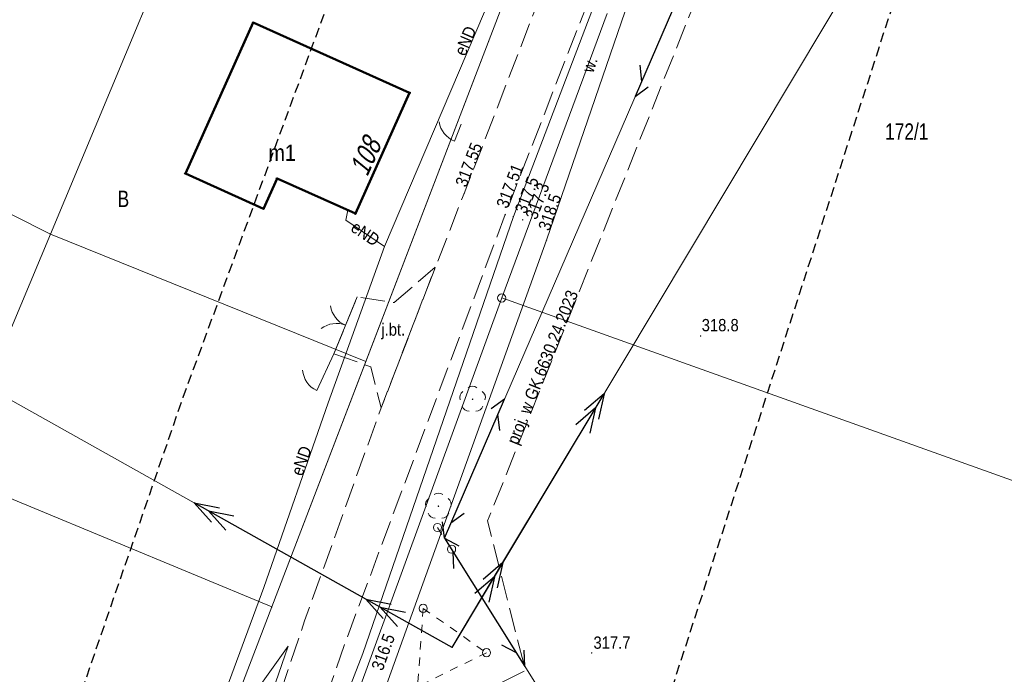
# Model space of a CAD drawing. Header units: metres. Extents: x 7423100 to 7429434, y 5527887 to 5533362.
# Tile 36 of 43: x 7427328 to 7427388, y 5531765 to 5531805. Entities that reach past the tile are written whole.
import ezdxf
from ezdxf.enums import TextEntityAlignment as Align

# ---------------------------------------------------------------- set-up
doc = ezdxf.new("R2010")
doc.units = ezdxf.units.M
doc.header["$MEASUREMENT"] = 0
for name, pattern in [('1.5_0.5', [2, 1.5, -0.5]), ('2', [0.9, 0.6, -0.3]), ('219-500', [0]), ('otob_500', [0]), ('otof_500', [0]), ('suep_sn_500', [0]), ('supp_500', [1, 0.5, -0.5]), ('sutp_500', [0])]:
    doc.linetypes.add(name, pattern=pattern)
doc.layers.get('0').update_dxf_attribs({"color": 2, "linetype": 'CONTINUOUS', "lineweight": 5})
for name, color, linetype in [('202-punkt graniczny', 7, 'CONTINUOUS'), ('203-punkt graniczny', 7, 'CONTINUOUS'), ('210-oznaczenie konturu użytku gruntowego', 7, 'CONTINUOUS'), ('211-numer działki ewidencyjnej', 7, 'CONTINUOUS'), ('217-kontur klasyfikacyjny', 7, 'CONTINUOUS'), ('218-kontur użytku gruntowego', 7, 'CONTINUOUS'), ('219-działka ewidencyjna', 7, 'CONTINUOUS'), ('238-Punkt adresowy budynku', 7, 'CONTINUOUS'), ('312-budynek ewidencyjny', 7, 'CONTINUOUS'), ('312-oznaczenie budynku ewidencyjnego-Atr117', 7, 'CONTINUOUS'), ('brama', 7, 'CONTINUOUS'), ('drzewo liściaste', 7, 'CONTINUOUS'), ('furtka', 7, 'CONTINUOUS'), ('jezdnia', 7, 'CONTINUOUS'), ('jezdnia-Atr17', 7, 'CONTINUOUS'), ('pikieta naturalna', 7, 'CONTINUOUS'), ('pikieta naturalna-Atr2', 7, 'CONTINUOUS'), ('pikieta sztuczna', 7, 'CONTINUOUS'), ('pikieta sztuczna-Atr2', 7, 'CONTINUOUS'), ('przewód elektroenergetyczny podziemny', 7, 'CONTINUOUS'), ('przewód elektroenergetyczny podziemny-Atr1', 7, 'CONTINUOUS'), ('przewód elektroenergetyczny średniego napięcia', 7, 'CONTINUOUS'), ('przewód telekomunikacyjny napowietrzny', 7, 'CONTINUOUS'), ('przewód wodociągowy - ob. projektowany', 7, 'CONTINUOUS'), ('przewód wodociągowy - ob. projektowany-Atr1', 7, 'CONTINUOUS'), ('Punkt budynku', 7, 'CONTINUOUS'), ('rów przydrożny (poligon)', 7, 'CONTINUOUS'), ('rów przydrożny (poligon)-Atr17', 7, 'CONTINUOUS'), ('słup przewodów napowietrznych', 7, 'CONTINUOUS'), ('Zakres', 7, 'CONTINUOUS')]:
    doc.layers.add(name, color=color, linetype=linetype)
doc.styles.get("Standard").update_dxf_attribs({"font": 'Working1250.shx', "width": 0.75})

# ---------------------------------------------------------------- blocks, each defined once
blk = doc.blocks.new('PUNKTBUD')
at = {"color": 0}
blk.add_circle((0, 0), 0.045, dxfattribs=at)
blk = doc.blocks.new('203')
at = {"linetype": 'Continuous', "lineweight": 0}
h = blk.add_hatch(color=0, dxfattribs=at)
edge = h.paths.add_edge_path()
edge.add_arc((0, 0), 0.045, 0, 360)
blk = doc.blocks.new('202')
at = {"color": 0, "linetype": 'Continuous', "lineweight": 0}
blk.add_circle((0, 0), 0.25, dxfattribs=at)
blk = doc.blocks.new('SM05')
at = {"color": 0, "linetype": 'Continuous', "lineweight": 13}
blk.add_circle((0, 0), 0.25, dxfattribs=at)
blk = doc.blocks.new('OP021')
at = {"linetype": 'Continuous', "lineweight": 13}
h = blk.add_hatch(color=0, dxfattribs=at)
edge = h.paths.add_edge_path()
edge.add_arc((0, 0), 0.05, 0, 360)
at = {"color": 0, "linetype": 'Continuous', "lineweight": 13}
for centre, start, end in [((0, 0.4), 49.272, 130.728), ((-0.38, 0.124), 121.308, 202.548), ((0.38, 0.124), 337.452, 58.692), ((-0.235, -0.324), 193.221, 274.871), ((0.235, -0.324), 265.129, 346.779)]:
    blk.add_arc(centre, 0.4, start, end, dxfattribs=at)
blk = doc.blocks.new('OK04')
at = {"color": 0, "linetype": 'Continuous', "lineweight": 0}
blk.add_arc((1.5, 0.001), 1.5, 120, 180, dxfattribs=at)
blk = doc.blocks.new('PW01')
at = {"linetype": 'Continuous', "lineweight": 13}
h = blk.add_hatch(color=0, dxfattribs=at)
edge = h.paths.add_edge_path()
edge.add_arc((0, 0), 0.045, 0, 360)
blk = doc.blocks.new('SUEP2')
at = {"color": 0, "linetype": 'Continuous'}
for p, q in [((0, 0), (6.027, 0)), ((5.027, 0), (3.527, 0.5)), ((5.027, 0), (3.527, -0.5)), ((6.027, 0), (4.527, 0.5)), ((6.027, 0), (4.527, -0.5)), ((6.027, 0), (18.027, 0)), ((17.027, 0), (15.527, 0.5)), ((17.027, 0), (15.527, -0.5)), ((18.027, 0), (16.527, 0.5)), ((18.027, 0), (16.527, -0.5))]:
    blk.add_line(p, q, dxfattribs=at)
blk = doc.blocks.new('OK02')
at = {"color": 0, "linetype": 'Continuous', "lineweight": 0}
for centre, start, end in [((-1.5, 0), 0, 60), ((1.5, 0), 120, 180)]:
    blk.add_arc(centre, 1.5, start, end, dxfattribs=at)
blk = doc.blocks.new('SUTP')
at = {"color": 0, "linetype": 'Continuous'}
for p, q in [((0, 0), (0.866, 0.5)), ((0, 0), (9.232, 0)), ((1.866, -0.5), (1, 0)), ((7.366, -0.5), (8.232, 0)), ((9.232, 0), (8.366, 0.5))]:
    blk.add_line(p, q, dxfattribs=at)

msp = doc.modelspace()

# ---------------------------------------------------------------- linework, layer by layer
at = {"layer": '217-kontur klasyfikacyjny', "color": 92, "linetype": 'Continuous', "lineweight": 18, "flags": 128}
for points in [[(7427363.88, 5531805.04), (7427357.45, 5531787.7)], [(7427329.93, 5531791.59), (7427315.66, 5531798.77)], [(7427323.83, 5531777), (7427329.93, 5531791.59)], [(7427329.93, 5531791.59), (7427323.83, 5531777)], [(7427349.16, 5531783.82), (7427329.93, 5531791.59)], [(7427357.45, 5531787.7), (7427344.72, 5531752.75)], [(7427343.43, 5531768.87), (7427349.16, 5531783.82)], [(7427328.92, 5531731), (7427343.43, 5531768.87)]]:
    msp.add_lwpolyline(points, dxfattribs=at)
at = {"layer": '218-kontur użytku gruntowego', "color": 3, "linetype": 'Continuous', "lineweight": 18, "flags": 128}
for points in [[(7427340.94, 5531817.93), (7427329.93, 5531791.59)], [(7427349.16, 5531783.82), (7427357.93, 5531806.69)], [(7427357.93, 5531806.69), (7427349.16, 5531783.82)], [(7427357.45, 5531787.7), (7427363.88, 5531805.04)], [(7427363.88, 5531805.04), (7427357.45, 5531787.7)], [(7427329.93, 5531791.59), (7427315.66, 5531798.77)], [(7427329.93, 5531791.59), (7427323.83, 5531777)], [(7427323.83, 5531777), (7427329.93, 5531791.59)], [(7427329.93, 5531791.59), (7427349.16, 5531783.82)], [(7427349.16, 5531783.82), (7427329.93, 5531791.59)], [(7427344.72, 5531752.75), (7427357.45, 5531787.7)], [(7427357.45, 5531787.7), (7427344.72, 5531752.75)], [(7427343.43, 5531768.87), (7427349.16, 5531783.82)], [(7427349.16, 5531783.82), (7427343.43, 5531768.87)], [(7427328.92, 5531731), (7427343.43, 5531768.87)], [(7427343.43, 5531768.87), (7427328.92, 5531731)]]:
    msp.add_lwpolyline(points, dxfattribs=at)
at = {"layer": '219-działka ewidencyjna', "color": 7, "linetype": '219-500', "lineweight": 18, "flags": 128}
for points in [[(7427340.94, 5531817.93), (7427329.93, 5531791.59)], [(7427343.43, 5531768.87), (7427357.93, 5531806.69)], [(7427357.45, 5531787.7), (7427363.88, 5531805.04)], [(7427329.93, 5531791.59), (7427323.83, 5531777)], [(7427344.72, 5531752.75), (7427357.45, 5531787.7)], [(7427357.45, 5531787.7), (7427396.02, 5531773.91)], [(7427323.83, 5531777), (7427343.43, 5531768.87)], [(7427328.92, 5531731), (7427343.43, 5531768.87)]]:
    msp.add_lwpolyline(points, dxfattribs=at)
at = {"layer": '312-budynek ewidencyjny', "color": 7, "linetype": 'Continuous', "lineweight": 50, "flags": 128}
for points in [[(7427338.16, 5531795.28), (7427342.3, 5531804.48)], [(7427342.3, 5531804.48), (7427351.83, 5531800.2)], [(7427351.83, 5531800.2), (7427348.53, 5531792.84)], [(7427342.92, 5531793.14), (7427338.16, 5531795.28)], [(7427343.75, 5531794.98), (7427342.92, 5531793.14)], [(7427348.53, 5531792.84), (7427343.75, 5531794.98)]]:
    msp.add_lwpolyline(points, dxfattribs=at)
at = {"layer": 'brama', "color": 7, "linetype": 'otob_500', "lineweight": 18, "flags": 128}
msp.add_lwpolyline([(7427347.22, 5531784.3), (7427348.64, 5531787.77)], dxfattribs=at)
at = {"layer": 'furtka', "color": 7, "linetype": 'otof_500', "lineweight": 18, "flags": 128}
for points in [[(7427354.57, 5531797.26), (7427354.97, 5531798.29)], [(7427346.17, 5531782.06), (7427347.22, 5531784.3)]]:
    msp.add_lwpolyline(points, dxfattribs=at)
at = {"layer": 'jezdnia', "color": 7, "linetype": '1.5_0.5', "lineweight": 18, "flags": 128}
for points in [[(7427308.46, 5531660.6), (7427305.81, 5531657.73), (7427302.93, 5531656.31), (7427299.71, 5531655.52), (7427296.34, 5531655.69), (7427293.05, 5531656.35), (7427290.31, 5531657.56), (7427287.69, 5531658.96), (7427284, 5531661.29), (7427279.96, 5531664.33), (7427269.3, 5531673.32), (7427265.41, 5531676.44), (7427260.71, 5531679.7), (7427255.07, 5531681.64), (7427251.2, 5531682.23), (7427249.64, 5531682.09), (7427244.51, 5531681.38), (7427239.63, 5531679.94), (7427233.86, 5531677.38), (7427228.53, 5531674.32), (7427221.66, 5531668.88), (7427217.2, 5531665.35), (7427212.13, 5531659.94), (7427209.28, 5531655.52), (7427206.34, 5531649.12), (7427205.61, 5531647.19), (7427204.61, 5531643.99), (7427204.52, 5531643.2), (7427203.06, 5531635.76), (7427200.8, 5531624.91), (7427199.89, 5531621.07), (7427198.94, 5531617.57), (7427197.98, 5531613.93), (7427196.92, 5531610.17), (7427195.99, 5531607.16), (7427194.93, 5531603.97), (7427194.44, 5531602.83), (7427194.18, 5531602.09), (7427192.76, 5531598.41), (7427187.78, 5531586.91), (7427187.44, 5531586.39), (7427185.94, 5531582.9), (7427180.49, 5531571.11), (7427172.64, 5531553.48), (7427162.39, 5531533.03), (7427157.36, 5531524.38), (7427152.88, 5531516.83), (7427150.15, 5531512.08), (7427147.32, 5531507.03), (7427145.14, 5531502.96), (7427142.63, 5531497.97), (7427140.66, 5531494.08), (7427136.49, 5531485.27), (7427134.2, 5531480.75), (7427130.56, 5531481.5), (7427128.14, 5531481.2), (7427126, 5531476.17), (7427127.51, 5531474.28), (7427128.64, 5531473.55), (7427129.42, 5531472.77), (7427129.92, 5531472.07), (7427130.14, 5531471.38), (7427127.97, 5531466.05), (7427126.21, 5531461.6), (7427124.05, 5531456.42), (7427121.96, 5531451.3), (7427119.93, 5531446.59), (7427115.33, 5531435.8), (7427113.28, 5531431.28), (7427110.58, 5531425.67), (7427108.37, 5531421.14), (7427107.45, 5531419.5), (7427105.8, 5531416.31), (7427103.7, 5531412.43), (7427101.5, 5531408.62), (7427097.66, 5531401.8), (7427096.13, 5531398.9), (7427094.93, 5531396.6), (7427092.97, 5531392.54), (7427089.43, 5531384.88), (7427084.23, 5531373.43), (7427076.28, 5531355.82), (7427070.21, 5531343.5), (7427069.04, 5531341.47), (7427067.17, 5531339.72), (7427063.14, 5531338.16), (7427057.49, 5531338.47), (7427053.68, 5531340.22), (7427048.22, 5531342.47), (7427036.6, 5531348.35), (7427028.49, 5531352.44), (7427025.25, 5531353.92), (7427020.75, 5531355.96), (7427017.88, 5531357.17), (7427015.72, 5531358.1), (7427013.84, 5531358.88), (7427007.22, 5531361.47), (7427001.57, 5531363.55), (7427000.1, 5531364.08), (7426991.21, 5531366.79), (7426984.05, 5531369.03), (7426983, 5531369.38), (7426978.59, 5531371.18), (7426978.01, 5531371.36), (7426976.18, 5531372.48), (7426975.47, 5531372.88), (7426974.41, 5531373.7), (7426972.59, 5531375.63), (7426971.24, 5531378.66), (7426971.39, 5531383.67), (7426972.46, 5531388.05), (7426968.16, 5531383.93), (7426964.82, 5531381.84), (7426962.06, 5531380.9), (7426965.41, 5531378.95), (7426967.9, 5531376.19), (7426968.43, 5531375.45), (7426971.95, 5531371.57), (7426972.57, 5531370.82), (7426973.78, 5531370.41), (7426975.16, 5531369.51), (7426976.86, 5531368.75), (7426979.57, 5531367.58), (7426981.78, 5531366.8), (7426983.19, 5531366.27), (7426988.05, 5531364.76), (7426993.22, 5531362.92), (7426994.19, 5531362.95), (7426996.24, 5531362.29), (7426999.27, 5531361.38), (7427008.56, 5531357.95), (7427014.54, 5531355.6), (7427016.75, 5531354.75), (7427017.66, 5531354.48), (7427024.16, 5531351.44), (7427027.29, 5531349.82), (7427047.27, 5531339.81), (7427052.42, 5531337.41), (7427059.33, 5531334.09), (7427060.78, 5531332.65), (7427066.98, 5531332.41), (7427067.36, 5531334.25), (7427068.54, 5531336.29), (7427070.85, 5531339.16), (7427072.56, 5531341.83), (7427078.96, 5531354.77), (7427080.17, 5531357.72), (7427083.88, 5531365.68), (7427084.83, 5531365.65), (7427085.49, 5531367.25), (7427084.74, 5531367.59), (7427086.78, 5531372.46), (7427091.58, 5531382.95), (7427096.17, 5531392.82), (7427097.61, 5531395.73), (7427098.93, 5531398.28), (7427101.04, 5531402.2), (7427103.16, 5531405.83), (7427104.96, 5531409.1), (7427107.84, 5531414.34), (7427110.24, 5531418.77), (7427112.27, 5531422.76), (7427114.22, 5531426.9), (7427115.87, 5531430.34), (7427118.9, 5531436.92), (7427122.23, 5531444.66), (7427123.9, 5531448.81), (7427126.06, 5531454.05), (7427128.34, 5531459.68), (7427131.51, 5531467.17), (7427134.72, 5531474.84), (7427137.6, 5531481.44), (7427140.37, 5531487.35), (7427143.24, 5531493.32), (7427145.27, 5531497.19), (7427147.92, 5531502.21), (7427151.38, 5531508.48), (7427154.9, 5531514.85), (7427160.26, 5531524), (7427164.47, 5531531.2), (7427175.14, 5531552.44), (7427183.24, 5531570.25), (7427190.06, 5531585.05), (7427192.19, 5531589.83), (7427195.24, 5531597.15), (7427196.6, 5531600.35), (7427197.49, 5531602.72), (7427198.5, 5531605.8), (7427200.52, 5531612.4), (7427201.66, 5531616.49), (7427202.47, 5531619.63), (7427203.46, 5531623.87), (7427204.96, 5531630.81), (7427205.59, 5531634.15), (7427206.39, 5531638.2), (7427207.14, 5531641.77), (7427207.73, 5531644.09), (7427209.75, 5531649.89), (7427212.14, 5531655), (7427215.28, 5531659.5), (7427219.51, 5531663.85), (7427223.35, 5531667.16), (7427226.58, 5531669.64), (7427230.9, 5531672.83), (7427235.96, 5531675.6), (7427241.95, 5531677.81), (7427246.95, 5531679.04), (7427250.9, 5531679.41), (7427254.02, 5531679.12), (7427257.74, 5531678.05), (7427261.75, 5531675.74), (7427268.82, 5531670.12), (7427275.34, 5531664.55), (7427280.67, 5531660.15), (7427286.16, 5531656.53), (7427291.7, 5531653.7), (7427297.22, 5531652.08), (7427301.86, 5531651.95), (7427307.18, 5531653.28), (7427310.17, 5531656.96), (7427311.78, 5531661.05), (7427314.19, 5531667.2), (7427322.25, 5531690.19), (7427336.63, 5531732.23), (7427342.29, 5531749.99), (7427344.96, 5531758.25), (7427347.88, 5531766.63), (7427357.66, 5531792.78), (7427362.71, 5531805.75), (7427359.73, 5531805.92), (7427355.16, 5531794.07), (7427353.4, 5531789.57), (7427350.1, 5531781.01), (7427345.43, 5531768.03), (7427339.13, 5531749.25), (7427332.38, 5531728.45), (7427328.43, 5531716.76), (7427319.66, 5531691.02), (7427311.45, 5531667.98)], [(7427347.22, 5531784.3), (7427349.46, 5531783.51), (7427350.1, 5531781.01), (7427353.4, 5531789.57), (7427350.89, 5531787.42), (7427348.64, 5531787.77)]]:
    msp.add_lwpolyline(points, close=True, dxfattribs=at)
at = {"layer": 'przewód elektroenergetyczny podziemny', "color": 1, "linetype": 'Continuous', "lineweight": 18, "flags": 128}
for points in [[(7427350.31, 5531790.84), (7427358.38, 5531809.83)], [(7427350.31, 5531790.84), (7427347.94, 5531792.44), (7427348.07, 5531793.05)], [(7427342.94, 5531770.06), (7427346.86, 5531781.3), (7427350.31, 5531790.84)], [(7427342.94, 5531770.06), (7427337.51, 5531755.36), (7427333.7, 5531743.54), (7427328.82, 5531729.71)]]:
    msp.add_lwpolyline(points, dxfattribs=at)
at = {"layer": 'przewód elektroenergetyczny średniego napięcia', "color": 1, "linetype": 'suep_sn_500', "lineweight": 18, "flags": 128}
for points in [[(7427354.42, 5531766.4), (7427387.56, 5531821.71)], [(7427354.42, 5531766.4), (7427299.31, 5531797.27)]]:
    msp.add_lwpolyline(points, dxfattribs=at)
at = {"layer": 'przewód telekomunikacyjny napowietrzny', "color": 30, "linetype": 'sutp_500', "lineweight": 18, "flags": 128}
for points in [[(7427353.95, 5531773.06), (7427369.24, 5531808.45)], [(7427380.75, 5531730.39), (7427353.95, 5531773.06)]]:
    msp.add_lwpolyline(points, dxfattribs=at)
at = {"layer": 'przewód wodociągowy - ob. projektowany', "color": 5, "linetype": '1.5_0.5', "lineweight": 18, "flags": 128}
msp.add_lwpolyline([(7427405.13, 5531862.3), (7427381.63, 5531838.45), (7427370.16, 5531808.07), (7427356.59, 5531774.11), (7427358.89, 5531765), (7427351.72, 5531761.4), (7427346.98, 5531743.93), (7427345.76, 5531731.58), (7427342.2, 5531726.3), (7427323.16, 5531670.11), (7427316.27, 5531649.19), (7427295.95, 5531651.19), (7427292.69, 5531652.2), (7427284.03, 5531656.48), (7427272.35, 5531666.12), (7427264.3, 5531672.86), (7427265.94, 5531676.8), (7427262.46, 5531679.38), (7427258.15, 5531681.51), (7427251.83, 5531683.51), (7427241.41, 5531682.76), (7427233.52, 5531678.48), (7427228.53, 5531674.32), (7427217.34, 5531665.48), (7427210.27, 5531659.12), (7427203.9, 5531661.89)], dxfattribs=at)
at = {"layer": 'rów przydrożny (poligon)', "color": 7, "linetype": 'Continuous', "lineweight": 18, "flags": 128}
for points in [[(7427337.46, 5531731.9), (7427338.72, 5531731.52), (7427344.77, 5531731.57), (7427344.58, 5531737.68), (7427346.6, 5531751.63), (7427349.5, 5531761.59), (7427360.18, 5531791.22), (7427364.97, 5531805.18), (7427370.39, 5531818.79), (7427377.37, 5531836.24), (7427385.46, 5531852.61), (7427385.25, 5531853.39), (7427383.57, 5531853.86), (7427375.76, 5531836.94), (7427368.51, 5531820.15), (7427363.11, 5531805.61), (7427358.16, 5531792.66), (7427348.99, 5531766.04), (7427343.42, 5531751.7)], [(7427331.07, 5531729.25), (7427338.48, 5531749.26), (7427344.43, 5531766.48), (7427341.45, 5531762.29), (7427336.78, 5531749.92), (7427330.48, 5531734.16), (7427329.92, 5531729.62), (7427330.45, 5531729.52)]]:
    msp.add_lwpolyline(points, close=True, dxfattribs=at)
at = {"layer": 'słup przewodów napowietrznych', "color": 7, "linetype": 'supp_500', "lineweight": 18, "flags": 128}
for points in [[(7427353.53, 5531773.71), (7427354.39, 5531772.39)], [(7427352.66, 5531768.78), (7427352.32, 5531764.01), (7427356.52, 5531766.08)], [(7427352.66, 5531768.78), (7427356.52, 5531766.08)]]:
    msp.add_lwpolyline(points, dxfattribs=at)
at = {"layer": 'Zakres', "color": 5, "linetype": '2', "lineweight": 25, "flags": 128}
msp.add_lwpolyline([(7426959.38, 5531401.23), (7426948.65, 5531362.84), (7427076.43, 5531312.57), (7427157, 5531483.53), (7427190.02, 5531545.05), (7427239.38, 5531662.97), (7427324.36, 5531629.44), (7427397.03, 5531854.21), (7427374.95, 5531881.96), (7427338.01, 5531781.64), (7427302.42, 5531678.62), (7427257.54, 5531705.99), (7427227.1, 5531692.99), (7427201.24, 5531668.44), (7427178.8, 5531606.23), (7427058.44, 5531363.55)], close=True, dxfattribs=at)

# ---------------------------------------------------------------- block references
at = {"layer": '202-punkt graniczny', "color": 7, "linetype": 'Continuous', "lineweight": 18}
msp.add_blockref('202', (7427357.45, 5531787.7), dxfattribs=at)
at = {"layer": '203-punkt graniczny', "color": 7, "linetype": 'Continuous', "lineweight": 18}
for p in [(7427329.93, 5531791.59), (7427343.43, 5531768.87)]:
    msp.add_blockref('203', p, dxfattribs=at)
at = {"layer": 'brama', "color": 7, "linetype": 'Continuous', "lineweight": 18, "rotation": 67.745}
msp.add_blockref('OK02', (7427347.93, 5531786.035), dxfattribs=at)
at = {"layer": 'drzewo liściaste', "color": 94, "linetype": 'Continuous', "lineweight": 18}
for p in [(7427355.67, 5531781.53), (7427353.59, 5531775.01)]:
    msp.add_blockref('OP021', p, dxfattribs=at)
at = {"layer": 'furtka', "color": 7, "linetype": 'Continuous', "lineweight": 18}
for p, rotation in [((7427354.57, 5531797.26), 68.776), ((7427346.17, 5531782.06), 64.885)]:
    msp.add_blockref('OK04', p, dxfattribs=dict(at, rotation=rotation))
at = {"layer": 'pikieta naturalna', "color": 7, "linetype": 'Continuous', "lineweight": 13}
for p in [(7427358.16, 5531792.66), (7427358.73, 5531792.46), (7427360.18, 5531791.22), (7427369.57, 5531785.38), (7427362.93, 5531766.07)]:
    msp.add_blockref('PW01', p, dxfattribs=at)
at = {"layer": 'pikieta sztuczna', "color": 7, "linetype": 'Continuous', "lineweight": 13}
for p in [(7427355.16, 5531794.07), (7427357.66, 5531792.78)]:
    msp.add_blockref('PW01', p, dxfattribs=at)
at = {"layer": 'przewód elektroenergetyczny średniego napięcia', "color": 1, "linetype": 'Continuous', "lineweight": 18}
for rotation in [59.071, 150.745]:
    msp.add_blockref('SUEP2', (7427354.42, 5531766.4), dxfattribs=dict(at, rotation=rotation))
at = {"layer": 'przewód telekomunikacyjny napowietrzny', "color": 30, "linetype": 'Continuous', "lineweight": 18}
for p, rotation in [((7427369.24, 5531808.45), 246.634), ((7427353.95, 5531773.06), 66.634), ((7427353.95, 5531773.06), 302.132)]:
    msp.add_blockref('SUTP', p, dxfattribs=dict(at, rotation=rotation))
at = {"layer": 'Punkt budynku', "color": 5, "linetype": 'Continuous', "lineweight": 18}
for p in [(7427342.3, 5531804.48), (7427351.83, 5531800.2), (7427338.16, 5531795.28), (7427343.75, 5531794.98), (7427342.92, 5531793.14), (7427348.53, 5531792.84)]:
    msp.add_blockref('PUNKTBUD', p, dxfattribs=at)
at = {"layer": 'słup przewodów napowietrznych', "color": 7, "linetype": 'Continuous', "lineweight": 18}
for p in [(7427353.53, 5531773.71), (7427354.39, 5531772.39), (7427352.66, 5531768.78), (7427356.52, 5531766.08)]:
    msp.add_blockref('SM05', p, dxfattribs=at)

# ---------------------------------------------------------------- texts
at = {"layer": '210-oznaczenie konturu użytku gruntowego', "color": 3, "linetype": 'Continuous', "lineweight": 18, "width": 0.79}
msp.add_text('B', height=1, dxfattribs=at).set_placement((7427334.03, 5531793.24))
at = {"layer": '211-numer działki ewidencyjnej', "color": 7, "linetype": 'Continuous', "lineweight": 18, "width": 0.79}
msp.add_text('172/1', height=1, dxfattribs=at).set_placement((7427380.82, 5531798.34), align=Align.TOP_LEFT)
at = {"layer": '238-Punkt adresowy budynku', "color": 7, "linetype": 'Continuous', "lineweight": 25, "oblique": 15, "width": 0.79}
msp.add_text('108', height=1.25, rotation=65.867, dxfattribs=at).set_placement((7427349.25, 5531795.04))
at = {"layer": '312-oznaczenie budynku ewidencyjnego-Atr117', "color": 7, "width": 0.9}
msp.add_text('m1', height=1, dxfattribs=at).set_placement((7427344.06, 5531796.55), align=Align.MIDDLE_CENTER)
at = {"layer": 'jezdnia-Atr17', "color": 7, "width": 0.9}
msp.add_text('j.bt.', height=0.75, dxfattribs=at).set_placement((7427350.11, 5531785.4))
at = {"layer": 'pikieta naturalna-Atr2', "color": 7, "width": 0.9}
for s, p in [('317.5', (7427358.22, 5531793.05)), ('317.3', (7427358.87, 5531792.69))]:
    msp.add_text(s, height=0.75, rotation=69.081, dxfattribs=at).set_placement(p, align=Align.TOP_LEFT)
for s, rotation, p in [('318.5', 71.062, (7427360.36, 5531791.74)), ('316.5', 69.876, (7427350.18, 5531764.93))]:
    msp.add_text(s, height=0.75, rotation=rotation, dxfattribs=at).set_placement(p)
for s, p in [('318.8', (7427369.64, 5531785.67)), ('317.7', (7427363.04, 5531766.32))]:
    msp.add_text(s, height=0.75, dxfattribs=at).set_placement(p)
at = {"layer": 'pikieta sztuczna-Atr2', "color": 7, "width": 0.9}
for s, rotation, p in [('317.55', 68.91, (7427355.29, 5531794.4)), ('317.51', 68.726, (7427357.79, 5531793.1))]:
    msp.add_text(s, height=0.75, rotation=rotation, dxfattribs=at).set_placement(p)
at = {"layer": 'przewód elektroenergetyczny podziemny-Atr1', "color": 1, "width": 0.9}
for rotation, p in [(66.915, (7427355.22, 5531802.39)), (70.728, (7427345.29, 5531776.8))]:
    msp.add_text('eND', height=0.75, rotation=rotation, dxfattribs=at).set_placement(p)
msp.add_text('eND', height=0.75, rotation=-34.023, dxfattribs=at).set_placement((7427348.39, 5531792.13), align=Align.MIDDLE_LEFT)
at = {"layer": 'przewód wodociągowy - ob. projektowany-Atr1', "color": 5, "width": 0.9}
msp.add_text('proj. w GK.6630.24.2023', height=0.75, rotation=68.219, dxfattribs=at).set_placement((7427358.42, 5531778.7))
at = {"layer": 'rów przydrożny (poligon)-Atr17', "color": 7, "width": 0.9}
msp.add_text('w.', height=0.75, rotation=71.66, dxfattribs=at).set_placement((7427362.67, 5531801.49), align=Align.MIDDLE_LEFT)

doc.saveas('drawing.dxf')
